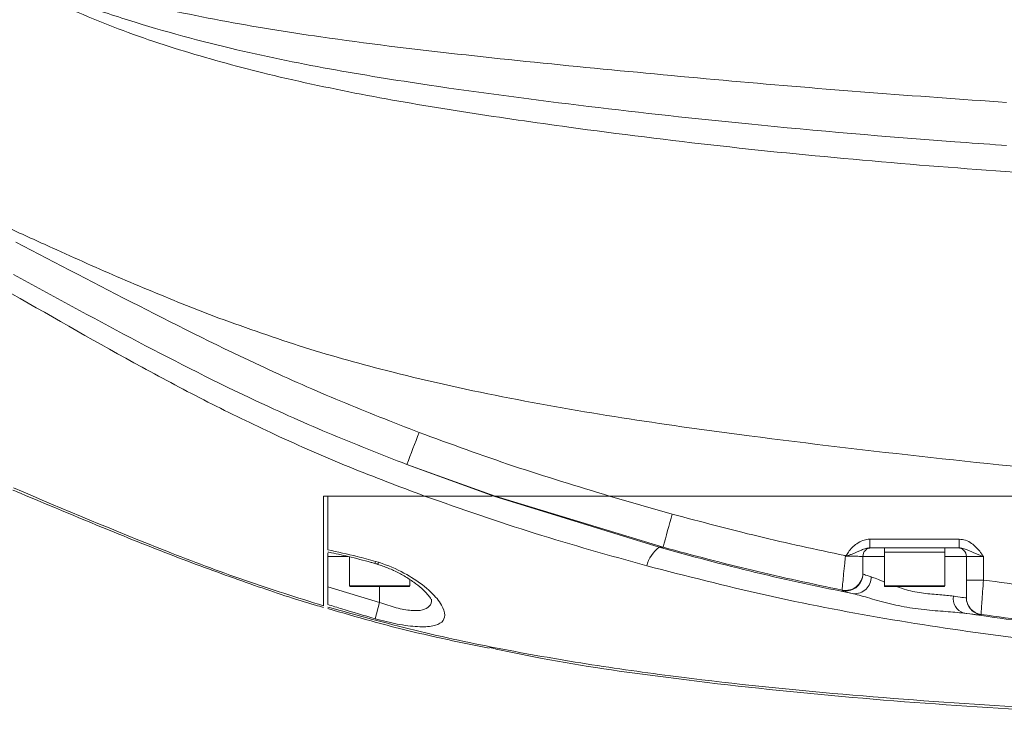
# Model space of a CAD drawing. Header units: millimetres. Extents: x 35469 to 44263, y -24881 to -16268.
# Tile 39 of 231: x 39558 to 39672, y -22153 to -22071. Entities that reach past the tile are written whole.
import ezdxf

# ---------------------------------------------------------------- set-up
doc = ezdxf.new("R2010")
doc.units = ezdxf.units.MM
doc.header["$LTSCALE"] = 0.3175
doc.layers.add('1轮廓实线层', color=7, linetype='Continuous', lineweight=18)

msp = doc.modelspace()

# ---------------------------------------------------------------- linework, layer by layer
at = {"layer": '1轮廓实线层', "ltscale": 18}
for p, q in [((39672.629, -22085.408), (39672.042, -22085.366)), ((39581.334, -22105.424), (39578.1, -22104.181)), ((39613.361, -22126.079), (39603.149, -22122.426)), ((39603.149, -22122.426), (39613.198, -22126.079)), ((39593.483, -22126.079), (39593.483, -22138.805)), ((39593.983, -22126.079), (39593.983, -22132.312)), ((39613.198, -22126.079), (39632.367, -22132.015)), ((39613.198, -22126.079), (39613.361, -22126.079)), ((39632.851, -22132.015), (39613.361, -22126.079)), ((39626.619, -22126.079), (39633.889, -22128.163)), ((39593.983, -22133.079), (39593.983, -22132.711)), ((39632.367, -22132.015), (39632.851, -22132.015)), ((39667.145, -22132.079), (39656.802, -22132.079)), ((39658.483, -22132.079), (39658.483, -22132.579)), ((39658.483, -22132.579), (39658.483, -22136.479)), ((39660.646, -22132.579), (39658.483, -22132.579)), ((39658.483, -22132.579), (39665.483, -22132.579)), ((39665.483, -22132.579), (39660.646, -22132.579)), ((39665.483, -22132.579), (39665.483, -22132.079)), ((39665.483, -22136.479), (39665.483, -22132.579)), ((39593.983, -22136.606), (39593.983, -22133.079)), ((39596.312, -22133.079), (39593.983, -22133.079)), ((39596.483, -22133.122), (39596.483, -22136.479)), ((39599.49, -22133.646), (39599.861, -22133.757)), ((39655.983, -22133.079), (39655.983, -22135.026)), ((39658.483, -22133.079), (39655.983, -22133.079)), ((39667.983, -22133.079), (39665.483, -22133.079)), ((39669.964, -22133.079), (39667.983, -22133.079)), ((39667.983, -22135.81), (39667.983, -22133.079)), ((39669.964, -22133.079), (39669.964, -22135.81)), ((39603.483, -22136.479), (39603.483, -22135.772)), ((39667.983, -22135.81), (39667.983, -22137.829)), ((39669.964, -22135.81), (39667.983, -22135.81)), ((39593.983, -22136.606), (39599.983, -22138.42)), ((39593.983, -22136.606), (39593.983, -22138.652)), ((39596.483, -22136.479), (39603.483, -22136.479)), ((39603.383, -22136.579), (39596.583, -22136.579)), ((39599.983, -22138.42), (39599.983, -22136.579)), ((39658.483, -22136.479), (39665.483, -22136.479)), ((39665.383, -22136.579), (39658.583, -22136.579)), ((39599.983, -22138.42), (39599.447, -22140.298))]:
    msp.add_line(p, q, dxfattribs=at)
at = {"layer": '1轮廓实线层', "lineweight": 20, "ltscale": 18}
msp.add_lwpolyline([(39668.058, -22138.414), (39668.015, -22138.226), (39667.983, -22137.872)], dxfattribs=at)
for centre, radius, start, end in [((39823.841, -22203.222), 235.017, 158.91958, 159.8921), ((39778.798, -22169.295), 150.633, 164.15343, 165.67114), ((39684.959, -22131.329), 28.167, 179.49149, 181.52584), ((39693.903, -22131.329), 26.768, 179.46492, 181.60561), ((39634.768, -22135.148), 3.947, 127.46099, 165.61311), ((39656.983, -22133.079), 1, 90, 180), ((39666.983, -22133.079), 1, 0, 90), ((39600.587, -22134.019), 1.158, 161.22234, 173.74903), ((39599.461, -22133.693), 0.405, 314.03214, 350.93523), ((39653.983, -22135.026), 2, 258.51358, 359.98862), ((39653.983, -22135.081), 2, 258.57174, 334.5482), ((39655.017, -22135.471), 1.942, 266.54747, 0.70129), ((39653.984, -22135.082), 1.999, 334.55432, 359.99949), ((39596.583, -22136.479), 0.1, 180, 270), ((39603.383, -22136.479), 0.1, 270, 0), ((39658.583, -22136.479), 0.1, 180, 270), ((39665.383, -22136.479), 0.1, 270, 0), ((39668.214, -22137.967), 1.764, 170.26868, 252.17005), ((39669.983, -22137.829), 2, 180.00383, 261.59908), ((39669.983, -22137.871), 2, 195.73416, 261.65374)]:
    msp.add_arc(centre, radius, start, end, dxfattribs=at)
at = {"layer": '1轮廓实线层', "ltscale": 18}
for centre, start_param, end_param in [((39653.983, -21843.079), 2.9396887, 2.9406196), ((39669.983, -21843.079), 2.9937537, 2.9947306)]:
    msp.add_ellipse(centre, major_axis=(0, 300), ratio=0.0066166, start_param=start_param, end_param=end_param, dxfattribs=at)
for points, knots in [([(39558.615, -22066.765), (39558.637, -22066.747), (39558.711, -22066.685), (39558.958, -22066.566), (39559.357, -22066.496), (39560.143, -22066.473), (39562.257, -22066.704), (39565.647, -22067.464), (39572.399, -22069.03), (39581.542, -22070.997), (39594.537, -22073.097), (39609, -22074.853), (39630.189, -22077), (39651.403, -22078.91), (39667.34, -22080.043), (39672.649, -22080.42)], [0, 0, 0, 0, 119.2017904, 419.8538119, 1162.9982378, 1846.8309714, 3809.1300722, 10305.0093149, 16816.3988344, 33703.735569, 50620.4470433, 73569.4817861, 96522.0345996, 142470.7393005, 165424.631338, 165424.631338, 165424.631338, 165424.631338]), ([(39672.042, -22085.366), (39670.243, -22085.24), (39660.464, -22084.55), (39644.502, -22083.163), (39624.188, -22080.941), (39607.99, -22078.806), (39594.146, -22076.603), (39582.229, -22074.153), (39572.108, -22071.363), (39564.949, -22068.914), (39561.532, -22067.699), (39560.025, -22067.208), (39559.357, -22067.034), (39559.066, -22066.986), (39558.929, -22066.981), (39558.86, -22066.986), (39558.81, -22067.001), (39558.782, -22067.018), (39558.766, -22067.039), (39558.758, -22067.064), (39558.759, -22067.102), (39558.771, -22067.129), (39558.779, -22067.146)], [0, 0, 0, 0, 11801.0116346, 64149.581725, 104841.2015428, 145531.3203617, 171055.5090741, 196572.7545842, 225113.7799846, 239693.0207763, 246081.52137, 248851.672594, 250062.9280664, 250597.8975575, 250776.9834724, 250958.9422203, 251047.4066835, 251116.8016843, 251167.6327754, 251218.5870176, 251284.7887529, 251408.4247019, 251408.4247019, 251408.4247019, 251408.4247019]), ([(39692.363, -22089.544), (39686.473, -22089.24), (39674.693, -22088.631), (39657.051, -22087.268), (39639.442, -22085.536), (39623.832, -22083.584), (39610.201, -22081.634), (39598.559, -22079.678), (39587.59, -22077.367), (39577.352, -22074.577), (39567.861, -22071.354), (39561.804, -22068.548), (39558.779, -22067.146)], [0, 0, 0, 0, 16809.2971665, 33618.3510922, 50427.1880104, 67235.7475652, 78451.8554509, 89668.2125888, 100876.9933482, 110384.9798173, 119900.9753263, 129397.6313669, 129397.6313669, 129397.6313669, 129397.6313669]), ([(39578.1, -22104.181), (39575.411, -22103.083), (39570.032, -22100.887), (39563.029, -22097.732), (39558.684, -22095.754), (39556.983, -22094.98)], [0, 0, 0, 0, 16066.0349916, 32144.0120971, 42483.249387, 42483.249387, 42483.249387, 42483.249387]), ([(39557.803, -22096.614), (39562.564, -22099.095), (39572.086, -22104.058), (39584.591, -22110.338), (39595.459, -22115.137), (39601.52, -22117.507), (39604.552, -22118.692)], [0, 0, 0, 0, 17399.946294, 34801.8375798, 45340.0103518, 55891.2990847, 55891.2990847, 55891.2990847, 55891.2990847]), ([(39603.149, -22122.426), (39600.08, -22121.218), (39593.938, -22118.8), (39583.22, -22113.983), (39571.108, -22107.79), (39562.076, -22102.85), (39557.558, -22100.378)], [0, 0, 0, 0, 10913.2065417, 21841.580801, 38867.6056371, 55913.7919575, 55913.7919575, 55913.7919575, 55913.7919575]), ([(39605.191, -22126.079), (39602.269, -22124.977), (39596.419, -22122.769), (39588.054, -22119.101), (39580.063, -22115.208), (39569.878, -22109.798), (39562.377, -22105.482), (39557.372, -22102.601)], [0, 0, 0, 0, 11720.2225511, 23460.0957724, 34257.6691312, 45056.2560512, 66706.4735339, 66706.4735339, 66706.4735339, 66706.4735339]), ([(39581.334, -22105.424), (39584.631, -22106.599), (39591.234, -22108.953), (39602.505, -22112.063), (39615.071, -22114.835), (39628.907, -22117.195), (39645.168, -22119.454), (39663.84, -22121.644), (39685.582, -22123.884), (39700.309, -22125.326), (39708.009, -22126.079)], [0, 0, 0, 0, 8520.712613, 17068.3854349, 28453.5929917, 39847.9619048, 51241.3738611, 68435.9943277, 85631.5861177, 104474.6808412, 104474.6808412, 104474.6808412, 104474.6808412]), ([(39604.552, -22118.692), (39608.192, -22120.026), (39615.478, -22122.697), (39622.903, -22124.951), (39626.619, -22126.079)], [0, 0, 0, 0, 15739.9576967, 31504.2953179, 31504.2953179, 31504.2953179, 31504.2953179]), ([(39557.481, -22125.38), (39557.767, -22125.501), (39561.674, -22127.148), (39568.399, -22129.975), (39577.439, -22133.564), (39585.225, -22136.369), (39590.475, -22138.15), (39593.171, -22138.904), (39593.477, -22138.989)], [0, 0, 0, 0, 1932.3051196, 26427.633412, 45475.1517147, 62549.01542, 78021.9783312, 80002.812894, 80002.812894, 80002.812894, 80002.812894]), ([(39557.542, -22125.126), (39563.443, -22127.625), (39572.301, -22131.377), (39584.297, -22135.923), (39590.421, -22137.845), (39593.483, -22138.805)], [0, 0, 0, 0, 21091.1933535, 31659.7873192, 42226.9785246, 42226.9785246, 42226.9785246, 42226.9785246]), ([(39593.483, -22126.079), (39595.401, -22126.079), (39599.244, -22126.079), (39603.206, -22126.079), (39605.191, -22126.079)], [0, 0, 0, 0, 15713.5184291, 31493.0536968, 31493.0536968, 31493.0536968, 31493.0536968]), ([(39593.983, -22126.079), (39595.821, -22126.079), (39599.504, -22126.079), (39603.293, -22126.079), (39605.191, -22126.079)], [0, 0, 0, 0, 15717.3628473, 31493.8323671, 31493.8323671, 31493.8323671, 31493.8323671]), ([(39630.945, -22134.168), (39626.613, -22132.956), (39617.944, -22130.53), (39609.444, -22127.564), (39605.191, -22126.079)], [0, 0, 0, 0, 15732.5338443, 31490.3189621, 31490.3189621, 31490.3189621, 31490.3189621]), ([(39605.191, -22126.079), (39606.04, -22126.079), (39607.736, -22126.079), (39609.933, -22126.079), (39611.676, -22126.079), (39612.749, -22126.079), (39612.968, -22126.079), (39613.023, -22126.079)], [0, 0, 0, 0, 18305.8639072, 36561.6142157, 49409.2557598, 62384.9576942, 66724.6610739, 66724.6610739, 66724.6610739, 66724.6610739]), ([(39605.191, -22126.079), (39606.04, -22126.079), (39607.736, -22126.079), (39609.933, -22126.079), (39611.676, -22126.079), (39612.749, -22126.079), (39612.968, -22126.079), (39613.023, -22126.079)], [0, 0, 0, 0, 18305.8639072, 36561.6142158, 49409.2557598, 62384.9576943, 66724.6610739, 66724.6610739, 66724.6610739, 66724.6610739]), ([(39626.619, -22126.079), (39625.276, -22126.079), (39622.594, -22126.079), (39619.251, -22126.079), (39616.6, -22126.079), (39615.016, -22126.079), (39613.976, -22126.079), (39613.491, -22126.079), (39613.393, -22126.079), (39613.361, -22126.079)], [0, 0, 0, 0, 25415.497219, 50793.9337923, 63739.089029, 77473.3739826, 82875.8704475, 88334.6797946, 91071.8749147, 91071.8749147, 91071.8749147, 91071.8749147]), ([(39626.619, -22126.079), (39625.276, -22126.079), (39622.594, -22126.079), (39619.251, -22126.079), (39616.6, -22126.079), (39615.016, -22126.079), (39613.976, -22126.079), (39613.491, -22126.079), (39613.393, -22126.079), (39613.361, -22126.079)], [0, 0, 0, 0, 25415.497219, 50793.9337923, 63739.089029, 77473.3739826, 82875.8704474, 88334.6797946, 91071.8749147, 91071.8749147, 91071.8749147, 91071.8749147]), ([(39708.009, -22126.079), (39703.582, -22126.079), (39694.456, -22126.079), (39680.341, -22126.079), (39666.517, -22126.079), (39653.057, -22126.079), (39640.042, -22126.079), (39631.163, -22126.079), (39626.619, -22126.079)], [0, 0, 0, 0, 13085.4379201, 26974.0110532, 41720.4524442, 53944.4187465, 66758.3332273, 80188.757738, 80188.757738, 80188.757738, 80188.757738]), ([(39708.009, -22126.079), (39703.582, -22126.079), (39694.456, -22126.079), (39680.341, -22126.079), (39666.517, -22126.079), (39653.057, -22126.079), (39640.042, -22126.079), (39631.163, -22126.079), (39626.619, -22126.079)], [0, 0, 0, 0, 13085.4379201, 26974.0110532, 41720.4524442, 53944.4187465, 66758.3332273, 80188.757738, 80188.757738, 80188.757738, 80188.757738]), ([(39633.889, -22128.163), (39637.203, -22129.05), (39643.833, -22130.827), (39650.546, -22132.26), (39653.905, -22132.977)], [0, 0, 0, 0, 15732.3030557, 31483.1237405, 31483.1237405, 31483.1237405, 31483.1237405]), ([(39653.905, -22132.977), (39653.916, -22132.99), (39653.931, -22133.007), (39653.953, -22133.021), (39653.966, -22133.023), (39653.977, -22133.021), (39654.138, -22132.926), (39654.427, -22132.31), (39655.095, -22131.681), (39655.921, -22131.209), (39656.46, -22131.088), (39656.733, -22131.081), (39656.793, -22131.079)], [0, 0, 0, 0, 1839.3713332, 2397.349263, 2760.2979861, 3122.3029951, 3566.3705602, 22536.0177501, 71173.6676726, 99942.8947625, 122540.0079785, 128913.8244076, 128913.8244076, 128913.8244076, 128913.8244076]), ([(39656.793, -22131.079), (39657.46, -22131.079), (39660.907, -22131.079), (39664.355, -22131.079), (39667.136, -22131.079)], [0, 0, 0, 0, 6092.7518907, 31509.3731586, 31509.3731586, 31509.3731586, 31509.3731586]), ([(39667.136, -22131.079), (39667.39, -22131.105), (39667.91, -22131.157), (39668.768, -22131.621), (39669.341, -22132.227), (39669.747, -22132.773), (39669.89, -22132.975), (39669.962, -22133.077), (39669.964, -22133.079)], [0, 0, 0, 0, 16921.1267363, 34596.6981949, 63696.4632727, 71861.810081, 80033.4845204, 80232.5808969, 80232.5808969, 80232.5808969, 80232.5808969]), ([(39593.983, -22132.312), (39595.11, -22132.554), (39596.945, -22132.949), (39598.782, -22133.452), (39599.49, -22133.646)], [0, 0, 0, 0, 19323.312247, 31463.2052792, 31463.2052792, 31463.2052792, 31463.2052792]), ([(39593.983, -22132.565), (39594.024, -22132.573), (39594.809, -22132.724), (39596.48, -22133.112), (39598.263, -22133.556), (39599.284, -22133.851), (39599.435, -22133.895)], [0, 0, 0, 0, 1274.9801537, 24362.6030137, 51128.7361923, 55785.5202621, 55785.5202621, 55785.5202621, 55785.5202621]), ([(39632.367, -22132.015), (39636.086, -22133.024), (39643.532, -22135.043), (39651.108, -22136.62), (39654.9, -22137.41)], [0, 0, 0, 0, 15714.2875497, 31458.3861806, 31458.3861806, 31458.3861806, 31458.3861806]), ([(39653.585, -22136.985), (39650.11, -22136.248), (39643.155, -22134.773), (39636.287, -22132.935), (39632.851, -22132.015)], [0, 0, 0, 0, 15732.679194, 31484.674034, 31484.674034, 31484.674034, 31484.674034]), ([(39656.802, -22132.079), (39656.641, -22132.096), (39656.29, -22132.133), (39655.601, -22132.437), (39654.952, -22132.73), (39654.318, -22132.948), (39654.102, -22133.034), (39653.987, -22133.051), (39653.966, -22133.051), (39653.95, -22133.051), (39653.942, -22133.05), (39653.94, -22133.05)], [0, 0, 0, 0, 18133.0904463, 39687.6512576, 88952.8684861, 102034.8713437, 113010.5540258, 113819.6399679, 114544.3849965, 115271.4851828, 115451.4012097, 115451.4012097, 115451.4012097, 115451.4012097]), ([(39669.964, -22133.079), (39669.961, -22133.078), (39669.817, -22133.028), (39669.539, -22132.929), (39668.883, -22132.686), (39668.267, -22132.403), (39667.624, -22132.126), (39667.293, -22132.094), (39667.145, -22132.079)], [0, 0, 0, 0, 233.401952, 11476.5062952, 22249.5117487, 54062.8790706, 68512.5456549, 80233.0800588, 80233.0800588, 80233.0800588, 80233.0800588]), ([(39599.434, -22133.901), (39599.503, -22133.917), (39599.627, -22133.946), (39599.75, -22133.987), (39599.805, -22134.005)], [0, 0, 0, 0, 17168.817793, 31467.7188067, 31467.7188067, 31467.7188067, 31467.7188067]), ([(39599.861, -22133.757), (39600.132, -22133.848), (39601.42, -22134.28), (39602.705, -22134.916), (39604.485, -22135.994), (39605.991, -22137.156), (39607.25, -22138.691), (39607.649, -22139.895), (39607.296, -22140.735), (39606.227, -22141.209), (39604.44, -22141.284), (39602.066, -22140.978), (39600.318, -22140.524), (39599.447, -22140.298)], [0, 0, 0, 0, 4453.2416524, 21194.5942314, 22754.5150273, 40873.5234768, 57236.2438251, 71744.0680021, 85061.5775977, 98069.4577605, 111534.5359598, 125554.4570193, 139475.6948849, 139475.6948849, 139475.6948849, 139475.6948849]), ([(39653.585, -22136.985), (39653.588, -22136.931), (39653.595, -22136.823), (39653.659, -22136.127), (39653.755, -22135.118), (39653.862, -22134.031), (39653.932, -22133.324), (39653.958, -22133.062)], [0, 0, 0, 0, 14472.0572088, 28897.5235279, 43375.6041245, 58059.0399201, 66721.4174379, 66721.4174379, 66721.4174379, 66721.4174379]), ([(39653.94, -22133.05), (39653.935, -22133.045), (39653.92, -22133.031), (39653.912, -22133.003), (39653.906, -22132.983), (39653.905, -22132.977)], [0, 0, 0, 0, 10242.6567638, 32641.5841588, 42405.3793771, 42405.3793771, 42405.3793771, 42405.3793771]), ([(39653.958, -22133.062), (39653.956, -22133.06), (39653.95, -22133.056), (39653.944, -22133.052), (39653.94, -22133.05)], [0, 0, 0, 0, 13278.0807315, 31504.951479, 31504.951479, 31504.951479, 31504.951479]), ([(39655.983, -22133.079), (39655.98, -22133.078), (39655.97, -22133.072), (39655.815, -22133.067), (39655.418, -22133.064), (39654.858, -22133.062), (39654.34, -22133.062), (39654.037, -22133.062), (39653.958, -22133.062)], [0, 0, 0, 0, 5873.9351097, 22959.2978378, 40040.1557975, 57104.1847993, 74176.5600961, 80208.0038188, 80208.0038188, 80208.0038188, 80208.0038188]), ([(39599.738, -22133.999), (39599.939, -22134.06), (39600.591, -22134.256), (39601.647, -22134.716), (39602.87, -22135.349), (39603.971, -22136.064), (39604.894, -22136.8), (39605.53, -22137.452), (39605.881, -22137.919), (39605.992, -22138.175), (39605.987, -22138.152), (39605.985, -22138.145)], [0, 0, 0, 0, 6409.3458789, 20814.011813, 36017.7525591, 52053.3421183, 68606.1900445, 85020.8752639, 98101.8200595, 110068.0022473, 115234.1939476, 115234.1939476, 115234.1939476, 115234.1939476]), ([(39713.829, -22144.953), (39709.239, -22144.892), (39700.055, -22144.768), (39686.271, -22143.879), (39672.407, -22142.446), (39658.511, -22140.365), (39644.612, -22137.678), (39635.499, -22135.337), (39630.945, -22134.168)], [0, 0, 0, 0, 13142.5792303, 26295.1938911, 39437.35582, 52950.1430459, 66473.7496551, 79988.2029067, 79988.2029067, 79988.2029067, 79988.2029067]), ([(39655.983, -22135.082), (39656.014, -22135.107), (39656.089, -22135.166), (39656.641, -22135.345), (39656.959, -22135.448)], [0, 0, 0, 0, 13333.135076, 31494.5561165, 31494.5561165, 31494.5561165, 31494.5561165]), ([(39656.959, -22135.448), (39657.159, -22135.518), (39657.579, -22135.667), (39658.172, -22135.914), (39658.483, -22136.043)], [0, 0, 0, 0, 14990.8865339, 31491.8606505, 31491.8606505, 31491.8606505, 31491.8606505]), ([(39669.964, -22135.81), (39669.931, -22136.263), (39669.865, -22137.171), (39669.78, -22138.377), (39669.719, -22139.28), (39669.691, -22139.733), (39669.691, -22139.787), (39669.691, -22139.807)], [0, 0, 0, 0, 14635.1578007, 29302.53757, 43923.500476, 58421.3585329, 66720.2926001, 66720.2926001, 66720.2926001, 66720.2926001]), ([(39669.964, -22135.81), (39673.621, -22136.314), (39680.936, -22137.323), (39691.989, -22138.317), (39703.088, -22138.962), (39710.512, -22139.04), (39714.224, -22139.079)], [0, 0, 0, 0, 13903.9760503, 27807.9558892, 41787.8851485, 55767.8150465, 55767.8150465, 55767.8150465, 55767.8150465]), ([(39654.9, -22137.41), (39654.472, -22137.306), (39653.73, -22137.126), (39653.629, -22137.066), (39653.587, -22137.041)], [0, 0, 0, 0, 18142.2913464, 31483.25764, 31483.25764, 31483.25764, 31483.25764]), ([(39659.934, -22136.579), (39660.296, -22136.707), (39661.257, -22137.046), (39663.03, -22137.382), (39664.987, -22137.512), (39665.98, -22137.617), (39666.476, -22137.669)], [0, 0, 0, 0, 9361.1016526, 24827.9893214, 40324.2365141, 55816.6864404, 55816.6864404, 55816.6864404, 55816.6864404]), ([(39599.983, -22138.42), (39600.627, -22138.643), (39601.908, -22139.088), (39603.679, -22139.405), (39605.035, -22139.35), (39605.786, -22138.875), (39606.067, -22138.396), (39605.979, -22138.053), (39605.977, -22138.046)], [0, 0, 0, 0, 16683.5566992, 33154.5514964, 48747.148923, 63868.2302939, 79687.9803084, 80030.0451258, 80030.0451258, 80030.0451258, 80030.0451258]), ([(39667.674, -22139.646), (39667.007, -22139.586), (39665.638, -22139.461), (39663.064, -22139.287), (39660.423, -22138.879), (39657.91, -22138.273), (39656.052, -22137.701), (39655.183, -22137.481), (39654.9, -22137.41)], [0, 0, 0, 0, 13925.5833282, 28566.3343719, 43447.3639768, 58047.650106, 72943.7917867, 80120.8915974, 80120.8915974, 80120.8915974, 80120.8915974]), ([(39666.476, -22137.669), (39666.55, -22137.682), (39667.052, -22137.769), (39667.788, -22137.882), (39667.918, -22137.875), (39667.983, -22137.872)], [0, 0, 0, 0, 3353.7571661, 22882.6487723, 42390.2669465, 42390.2669465, 42390.2669465, 42390.2669465]), ([(39599.447, -22140.298), (39598.167, -22139.925), (39596.34, -22139.394), (39594.526, -22138.823), (39593.983, -22138.652)], [0, 0, 0, 0, 22034.7925005, 31436.3266279, 31436.3266279, 31436.3266279, 31436.3266279]), ([(39593.983, -22138.953), (39597.331, -22139.883), (39604.028, -22141.741), (39614.254, -22143.903), (39624.574, -22145.692), (39637.712, -22147.514), (39653.661, -22149.165), (39672.44, -22150.494), (39691.275, -22151.427), (39710.33, -22152.065), (39729.581, -22152.483), (39746.904, -22152.706), (39762.102, -22152.792), (39775.147, -22152.824), (39786.848, -22152.887), (39797.145, -22153.003), (39806.031, -22153.098), (39816.305, -22153.155), (39827.766, -22153.064), (39839.12, -22152.591), (39848.955, -22151.621), (39855.65, -22150.69), (39859.349, -22149.731), (39860.328, -22149.477)], [0, 0, 0, 0, 9792.5213027, 19586.0521588, 29448.5407687, 39311.7907216, 56964.8209391, 74619.9167419, 92327.4684835, 110034.9775912, 128223.230686, 146409.0947026, 158657.1749528, 170908.7625611, 183144.4847018, 191814.880963, 200496.2915101, 209165.5874543, 222680.8239213, 236200.5139653, 245835.9027241, 255469.4715035, 258937.2060999, 258937.2060999, 258937.2060999, 258937.2060999]), ([(39593.983, -22139.116), (39595.648, -22139.61), (39599.793, -22140.839), (39606.034, -22142.368), (39610.625, -22143.311), (39612.681, -22143.733)], [0, 0, 0, 0, 11421.0221838, 28437.9232481, 42251.2155606, 42251.2155606, 42251.2155606, 42251.2155606]), ([(39667.674, -22139.646), (39671.437, -22140.178), (39678.962, -22141.241), (39690.372, -22142.285), (39701.848, -22142.958), (39709.517, -22143.039), (39713.351, -22143.079)], [0, 0, 0, 0, 13855.5156042, 27710.4510978, 41719.1174783, 55727.9941694, 55727.9941694, 55727.9941694, 55727.9941694]), ([(39669.692, -22139.85), (39669.606, -22139.853), (39669.433, -22139.86), (39668.447, -22139.746), (39667.773, -22139.659), (39667.674, -22139.646)], [0, 0, 0, 0, 19505.8372397, 39028.0594299, 42379.4583607, 42379.4583607, 42379.4583607, 42379.4583607]), ([(39714.257, -22143.079), (39710.54, -22143.041), (39703.105, -22142.963), (39691.949, -22142.322), (39680.799, -22141.328), (39673.393, -22140.314), (39669.691, -22139.807)], [0, 0, 0, 0, 13906.5320388, 27813.0665565, 41794.6129966, 55776.1571371, 55776.1571371, 55776.1571371, 55776.1571371]), ([(39730.875, -22152.79), (39730.507, -22152.785), (39723.637, -22152.703), (39710.322, -22152.37), (39690.947, -22151.728), (39671.637, -22150.735), (39652.346, -22149.34), (39634.728, -22147.386), (39621.501, -22145.524), (39614.752, -22144.084), (39612.728, -22143.652)], [0, 0, 0, 0, 965.6008534, 18037.1847287, 34978.9708094, 51920.7336593, 68908.8626203, 85894.6662162, 98623.0630426, 104076.8251632, 104076.8251632, 104076.8251632, 104076.8251632])]:
    msp.add_open_spline(points, degree=3, knots=knots, dxfattribs=at)

doc.saveas('drawing.dxf')
